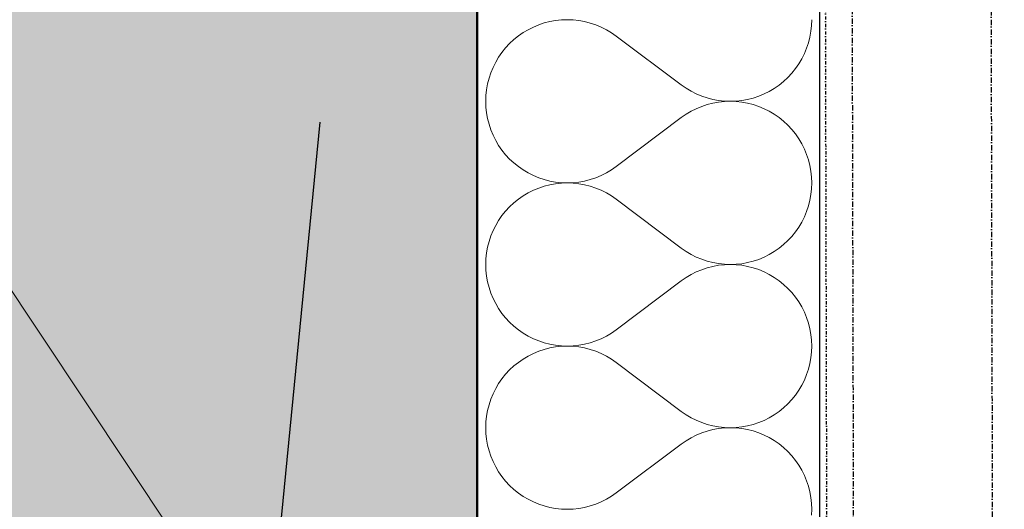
# Model space of a CAD drawing. Header units: millimetres. Extents: x -24674 to 2959, y -2716 to 20653.
# Tile 118 of 161: x -536 to -76, y 6629 to 6857. Entities that reach past the tile are written whole.
import ezdxf

# ---------------------------------------------------------------- set-up
doc = ezdxf.new("R2010")
doc.units = ezdxf.units.MM
doc.header["$MEASUREMENT"] = 0
for name, pattern in [('Wipeout_Contour', [1000, 0, -1000]), ('Čerchovaná M', [4.5, 2.5, -0.85, 0.3, -0.85]), ('Čerchovaná S', [3.5, 1.5, -0.85, 0.3, -0.85])]:
    doc.linetypes.add(name, pattern=pattern)
for name, color, linetype in [('9._POHLED ZÁPADNÍ_1_Nové_Konstrukce - krov', 7, 'Continuous'), ('9._POHLED ZÁPADNÍ_1_Nové_Konstrukce - nosné', 7, 'Continuous'), ('9._POHLED ZÁPADNÍ_1_Nové_Kóty - SP', 7, 'Continuous'), ('9._POHLED ZÁPADNÍ_1_Nové_Výplně - Povrchové', 7, 'Continuous'), ('9._POHLED ZÁPADNÍ_1_Nové_Výplně – Řezové', 7, 'Continuous'), ('9._POHLED ZÁPADNÍ_1_TZB - kanalizace', 7, 'Continuous'), ('9._POHLED ZÁPADNÍ_1_VÝTAH VAR 1', 7, 'Continuous')]:
    doc.layers.add(name, color=color, linetype=linetype)

# ---------------------------------------------------------------- blocks, each defined once
blk = doc.blocks.new('*X22', base_point=(-27719.5, -6043.99))
at = {"layer": '9._POHLED ZÁPADNÍ_1_Nové_Výplně – Řezové', "color": 21, "linetype": 'Continuous', "lineweight": 20, "true_color": 0xffaaaa}
for p, q in [((-256.93, 6849.52), (-226.46, 6826.67)), ((-256.93, 6788.57), (-226.46, 6811.43)), ((-256.93, 6773.33), (-226.46, 6750.48)), ((-256.93, 6712.38), (-226.46, 6735.24)), ((-256.93, 6697.14), (-226.46, 6674.29)), ((-256.93, 6636.19), (-226.46, 6659.05))]:
    blk.add_line(p, q, dxfattribs=at)
for centre, start, end in [((-279.79, 6819.05), 53.1301, 306.8699), ((-203.6, 6857.14), 233.1301, 0), ((-203.6, 6780.95), 0, 126.8699), ((-279.79, 6742.86), 53.1301, 306.8699), ((-203.6, 6780.95), 233.1301, 0), ((-203.6, 6704.76), 0, 126.8699), ((-279.79, 6666.67), 53.1301, 306.8699), ((-203.6, 6704.76), 233.1301, 0), ((-203.6, 6628.57), 0, 126.8699), ((-203.6, 6628.57), 233.1301, 0)]:
    blk.add_arc(centre, 38.1, start, end, dxfattribs=at)
blk = doc.blocks.new('*X23', base_point=(-27719.5, -6043.99))
at = {"layer": '9._POHLED ZÁPADNÍ_1_Nové_Výplně – Řezové', "color": 21, "linetype": 'Continuous', "lineweight": 20, "true_color": 0xffaaaa}
for p, q in [((-285.19, 6856.76), (-287.87, 6856.28)), ((-282.48, 6857.05), (-285.19, 6856.76)), ((-279.76, 6857.14), (-282.48, 6857.05)), ((-277.05, 6857.04), (-279.76, 6857.14)), ((-274.34, 6856.75), (-277.05, 6857.04)), ((-271.66, 6856.27), (-274.34, 6856.75)), ((-165.6, 6854.42), (-165.5, 6857.14)), ((-298.03, 6852.49), (-300.37, 6851.1)), ((-295.6, 6853.71), (-298.03, 6852.49)), ((-293.08, 6854.75), (-295.6, 6853.71)), ((-290.5, 6855.61), (-293.08, 6854.75)), ((-287.87, 6856.28), (-290.5, 6855.61)), ((-269.03, 6855.59), (-271.66, 6856.27)), ((-266.45, 6854.73), (-269.03, 6855.59)), ((-263.93, 6853.69), (-266.45, 6854.73)), ((-261.5, 6852.47), (-263.93, 6853.69)), ((-259.16, 6851.08), (-261.5, 6852.47)), ((-165.89, 6851.72), (-165.6, 6854.42)), ((-304.73, 6847.85), (-306.72, 6845.99)), ((-302.61, 6849.55), (-304.73, 6847.85)), ((-300.37, 6851.1), (-302.61, 6849.55)), ((-256.93, 6849.52), (-259.16, 6851.08)), ((-256.93, 6849.52), (-226.46, 6826.67)), ((-167.05, 6846.41), (-166.37, 6849.04)), ((-166.37, 6849.04), (-165.89, 6851.72)), ((-308.57, 6844), (-310.28, 6841.89)), ((-306.72, 6845.99), (-308.57, 6844)), ((-168.95, 6841.31), (-167.91, 6843.82)), ((-167.91, 6843.82), (-167.05, 6846.41)), ((-311.83, 6839.65), (-313.22, 6837.31)), ((-310.28, 6841.89), (-311.83, 6839.65)), ((-171.56, 6836.54), (-170.17, 6838.88)), ((-170.17, 6838.88), (-168.95, 6841.31)), ((-314.44, 6834.88), (-315.48, 6832.37)), ((-313.22, 6837.31), (-314.44, 6834.88)), ((-174.81, 6832.19), (-173.11, 6834.31)), ((-173.11, 6834.31), (-171.56, 6836.54)), ((-316.34, 6829.78), (-317.01, 6827.15)), ((-315.48, 6832.37), (-316.34, 6829.78)), ((-178.66, 6828.34), (-176.67, 6830.2)), ((-176.67, 6830.2), (-174.81, 6832.19)), ((-317.5, 6824.47), (-317.79, 6821.77)), ((-317.01, 6827.15), (-317.5, 6824.47)), ((-226.46, 6826.67), (-224.22, 6825.11)), ((-224.22, 6825.11), (-221.88, 6823.72)), ((-185.36, 6823.7), (-183.02, 6825.09)), ((-183.02, 6825.09), (-180.78, 6826.64)), ((-180.78, 6826.64), (-178.66, 6828.34)), ((-317.79, 6821.77), (-317.88, 6819.05)), ((-221.88, 6823.72), (-219.45, 6822.5)), ((-219.45, 6822.5), (-216.94, 6821.46)), ((-216.94, 6821.46), (-214.36, 6820.6)), ((-214.36, 6820.6), (-211.72, 6819.92)), ((-211.72, 6819.92), (-209.05, 6819.44)), ((-198.2, 6819.43), (-195.52, 6819.91)), ((-195.52, 6819.91), (-192.88, 6820.59)), ((-192.88, 6820.59), (-190.3, 6821.44)), ((-190.3, 6821.44), (-187.79, 6822.48)), ((-187.79, 6822.48), (-185.36, 6823.7)), ((-317.88, 6819.05), (-317.79, 6816.33)), ((-317.79, 6816.33), (-317.5, 6813.62)), ((-219.45, 6815.59), (-221.88, 6814.37)), ((-216.94, 6816.64), (-219.45, 6815.59)), ((-214.36, 6817.5), (-216.94, 6816.64)), ((-211.72, 6818.17), (-214.36, 6817.5)), ((-209.05, 6818.66), (-211.72, 6818.17)), ((-209.05, 6819.44), (-206.34, 6819.15)), ((-206.34, 6818.95), (-209.05, 6818.66)), ((-206.34, 6819.15), (-203.62, 6819.05)), ((-203.62, 6819.05), (-206.34, 6818.95)), ((-203.62, 6819.05), (-200.9, 6819.14)), ((-200.9, 6818.95), (-203.62, 6819.05)), ((-200.9, 6819.14), (-198.2, 6819.43)), ((-198.2, 6818.66), (-200.9, 6818.95)), ((-195.52, 6818.18), (-198.2, 6818.66)), ((-192.88, 6817.51), (-195.52, 6818.18)), ((-190.3, 6816.65), (-192.88, 6817.51)), ((-187.79, 6815.61), (-190.3, 6816.65)), ((-185.36, 6814.4), (-187.79, 6815.61)), ((-317.5, 6813.62), (-317.01, 6810.95)), ((-317.01, 6810.95), (-316.34, 6808.31)), ((-256.93, 6788.57), (-226.46, 6811.43)), ((-224.22, 6812.98), (-226.46, 6811.43)), ((-221.88, 6814.37), (-224.22, 6812.98)), ((-183.02, 6813.01), (-185.36, 6814.4)), ((-180.78, 6811.46), (-183.02, 6813.01)), ((-178.66, 6809.75), (-180.78, 6811.46)), ((-316.34, 6808.31), (-315.48, 6805.73)), ((-176.67, 6807.9), (-178.66, 6809.75)), ((-174.81, 6805.91), (-176.67, 6807.9)), ((-315.48, 6805.73), (-314.44, 6803.22)), ((-314.44, 6803.22), (-313.22, 6800.78)), ((-173.11, 6803.79), (-174.81, 6805.91)), ((-171.56, 6801.56), (-173.11, 6803.79)), ((-170.17, 6799.22), (-171.56, 6801.56)), ((-313.22, 6800.78), (-311.83, 6798.44)), ((-311.83, 6798.44), (-310.28, 6796.21)), ((-168.95, 6796.78), (-170.17, 6799.22)), ((-310.28, 6796.21), (-308.57, 6794.09)), ((-308.57, 6794.09), (-306.72, 6792.1)), ((-167.91, 6794.27), (-168.95, 6796.78)), ((-167.05, 6791.69), (-167.91, 6794.27)), ((-306.72, 6792.1), (-304.73, 6790.25)), ((-304.73, 6790.25), (-302.61, 6788.54)), ((-302.61, 6788.54), (-300.37, 6786.99)), ((-259.16, 6787.02), (-256.93, 6788.57)), ((-166.37, 6789.05), (-167.05, 6791.69)), ((-165.89, 6786.38), (-166.37, 6789.05)), ((-300.37, 6786.99), (-298.03, 6785.6)), ((-298.03, 6785.6), (-295.6, 6784.39)), ((-295.6, 6784.39), (-293.08, 6783.35)), ((-293.08, 6783.35), (-290.5, 6782.49)), ((-269.03, 6782.5), (-266.45, 6783.36)), ((-266.45, 6783.36), (-263.93, 6784.41)), ((-263.93, 6784.41), (-261.5, 6785.63)), ((-261.5, 6785.63), (-259.16, 6787.02)), ((-165.6, 6783.67), (-165.89, 6786.38)), ((-165.5, 6780.95), (-165.6, 6783.67)), ((-293.08, 6778.56), (-295.6, 6777.52)), ((-290.5, 6779.41), (-293.08, 6778.56)), ((-290.5, 6782.49), (-287.87, 6781.82)), ((-287.87, 6780.09), (-290.5, 6779.41)), ((-287.87, 6781.82), (-285.19, 6781.34)), ((-285.19, 6780.57), (-287.87, 6780.09)), ((-285.19, 6781.34), (-282.48, 6781.05)), ((-282.48, 6780.86), (-285.19, 6780.57)), ((-282.48, 6781.05), (-279.76, 6780.95)), ((-279.76, 6780.95), (-282.48, 6780.86)), ((-279.76, 6780.95), (-277.05, 6781.05)), ((-277.05, 6780.85), (-279.76, 6780.95)), ((-277.05, 6781.05), (-274.34, 6781.34)), ((-274.34, 6780.56), (-277.05, 6780.85)), ((-274.34, 6781.34), (-271.66, 6781.83)), ((-271.66, 6780.08), (-274.34, 6780.56)), ((-271.66, 6781.83), (-269.03, 6782.5)), ((-269.03, 6779.4), (-271.66, 6780.08)), ((-266.45, 6778.54), (-269.03, 6779.4)), ((-263.93, 6777.5), (-266.45, 6778.54)), ((-165.6, 6778.23), (-165.5, 6780.95)), ((-300.37, 6774.91), (-302.61, 6773.36)), ((-298.03, 6776.3), (-300.37, 6774.91)), ((-295.6, 6777.52), (-298.03, 6776.3)), ((-261.5, 6776.28), (-263.93, 6777.5)), ((-259.16, 6774.89), (-261.5, 6776.28)), ((-256.93, 6773.33), (-259.16, 6774.89)), ((-166.37, 6772.85), (-165.89, 6775.53)), ((-165.89, 6775.53), (-165.6, 6778.23)), ((-306.72, 6769.8), (-308.57, 6767.81)), ((-304.73, 6771.66), (-306.72, 6769.8)), ((-302.61, 6773.36), (-304.73, 6771.66)), ((-256.93, 6773.33), (-226.46, 6750.48)), ((-167.91, 6767.63), (-167.05, 6770.22)), ((-167.05, 6770.22), (-166.37, 6772.85)), ((-310.28, 6765.69), (-311.83, 6763.46)), ((-308.57, 6767.81), (-310.28, 6765.69)), ((-170.17, 6762.69), (-168.95, 6765.12)), ((-168.95, 6765.12), (-167.91, 6767.63)), ((-313.22, 6761.12), (-314.44, 6758.69)), ((-311.83, 6763.46), (-313.22, 6761.12)), ((-173.11, 6758.11), (-171.56, 6760.35)), ((-171.56, 6760.35), (-170.17, 6762.69)), ((-315.48, 6756.18), (-316.34, 6753.59)), ((-314.44, 6758.69), (-315.48, 6756.18)), ((-176.67, 6754.01), (-174.81, 6756)), ((-174.81, 6756), (-173.11, 6758.11)), ((-317.01, 6750.96), (-317.5, 6748.28)), ((-316.34, 6753.59), (-317.01, 6750.96)), ((-180.78, 6750.45), (-178.66, 6752.15)), ((-178.66, 6752.15), (-176.67, 6754.01)), ((-317.5, 6748.28), (-317.79, 6745.58)), ((-226.46, 6750.48), (-224.22, 6748.92)), ((-224.22, 6748.92), (-221.88, 6747.53)), ((-221.88, 6747.53), (-219.45, 6746.31)), ((-219.45, 6746.31), (-216.94, 6745.27)), ((-190.3, 6745.25), (-187.79, 6746.29)), ((-187.79, 6746.29), (-185.36, 6747.51)), ((-185.36, 6747.51), (-183.02, 6748.9)), ((-183.02, 6748.9), (-180.78, 6750.45)), ((-317.79, 6745.58), (-317.88, 6742.86)), ((-317.88, 6742.86), (-317.79, 6740.14)), ((-216.94, 6745.27), (-214.36, 6744.41)), ((-214.36, 6744.41), (-211.72, 6743.73)), ((-211.72, 6741.98), (-214.36, 6741.31)), ((-211.72, 6743.73), (-209.05, 6743.25)), ((-209.05, 6742.47), (-211.72, 6741.98)), ((-209.05, 6743.25), (-206.34, 6742.96)), ((-206.34, 6742.76), (-209.05, 6742.47)), ((-206.34, 6742.96), (-203.62, 6742.86)), ((-203.62, 6742.86), (-206.34, 6742.76)), ((-203.62, 6742.86), (-200.9, 6742.95)), ((-200.9, 6742.76), (-203.62, 6742.86)), ((-200.9, 6742.95), (-198.2, 6743.24)), ((-198.2, 6742.47), (-200.9, 6742.76)), ((-198.2, 6743.24), (-195.52, 6743.72)), ((-195.52, 6741.99), (-198.2, 6742.47)), ((-195.52, 6743.72), (-192.88, 6744.39)), ((-192.88, 6741.32), (-195.52, 6741.99)), ((-192.88, 6744.39), (-190.3, 6745.25)), ((-317.79, 6740.14), (-317.5, 6737.43)), ((-317.5, 6737.43), (-317.01, 6734.76)), ((-221.88, 6738.18), (-224.22, 6736.79)), ((-219.45, 6739.4), (-221.88, 6738.18)), ((-216.94, 6740.44), (-219.45, 6739.4)), ((-214.36, 6741.31), (-216.94, 6740.44)), ((-190.3, 6740.46), (-192.88, 6741.32)), ((-187.79, 6739.42), (-190.3, 6740.46)), ((-185.36, 6738.21), (-187.79, 6739.42)), ((-183.02, 6736.82), (-185.36, 6738.21)), ((-317.01, 6734.76), (-316.34, 6732.12)), ((-256.93, 6712.38), (-226.46, 6735.24)), ((-224.22, 6736.79), (-226.46, 6735.24)), ((-180.78, 6735.27), (-183.02, 6736.82)), ((-178.66, 6733.56), (-180.78, 6735.27)), ((-176.67, 6731.71), (-178.66, 6733.56)), ((-316.34, 6732.12), (-315.48, 6729.54)), ((-315.48, 6729.54), (-314.44, 6727.03)), ((-174.81, 6729.72), (-176.67, 6731.71)), ((-173.11, 6727.6), (-174.81, 6729.72)), ((-314.44, 6727.03), (-313.22, 6724.59)), ((-313.22, 6724.59), (-311.83, 6722.25)), ((-171.56, 6725.37), (-173.11, 6727.6)), ((-170.17, 6723.03), (-171.56, 6725.37)), ((-311.83, 6722.25), (-310.28, 6720.02)), ((-310.28, 6720.02), (-308.57, 6717.9)), ((-168.95, 6720.59), (-170.17, 6723.03)), ((-167.91, 6718.08), (-168.95, 6720.59)), ((-308.57, 6717.9), (-306.72, 6715.91)), ((-306.72, 6715.91), (-304.73, 6714.06)), ((-304.73, 6714.06), (-302.61, 6712.35)), ((-167.05, 6715.5), (-167.91, 6718.08)), ((-166.37, 6712.86), (-167.05, 6715.5)), ((-302.61, 6712.35), (-300.37, 6710.8)), ((-300.37, 6710.8), (-298.03, 6709.41)), ((-298.03, 6709.41), (-295.6, 6708.2)), ((-263.93, 6708.22), (-261.5, 6709.44)), ((-261.5, 6709.44), (-259.16, 6710.83)), ((-259.16, 6710.83), (-256.93, 6712.38)), ((-165.89, 6710.19), (-166.37, 6712.86)), ((-165.6, 6707.48), (-165.89, 6710.19)), ((-295.6, 6708.2), (-293.08, 6707.16)), ((-293.08, 6707.16), (-290.5, 6706.3)), ((-290.5, 6706.3), (-287.87, 6705.63)), ((-287.87, 6705.63), (-285.19, 6705.15)), ((-285.19, 6705.15), (-282.48, 6704.86)), ((-282.48, 6704.86), (-279.76, 6704.76)), ((-279.76, 6704.76), (-277.05, 6704.86)), ((-277.05, 6704.86), (-274.34, 6705.15)), ((-274.34, 6705.15), (-271.66, 6705.64)), ((-271.66, 6705.64), (-269.03, 6706.31)), ((-269.03, 6706.31), (-266.45, 6707.17)), ((-266.45, 6707.17), (-263.93, 6708.22)), ((-165.5, 6704.76), (-165.6, 6707.48)), ((-295.6, 6701.33), (-298.03, 6700.11)), ((-293.08, 6702.37), (-295.6, 6701.33)), ((-290.5, 6703.22), (-293.08, 6702.37)), ((-287.87, 6703.9), (-290.5, 6703.22)), ((-285.19, 6704.38), (-287.87, 6703.9)), ((-282.48, 6704.67), (-285.19, 6704.38)), ((-279.76, 6704.76), (-282.48, 6704.67)), ((-277.05, 6704.66), (-279.76, 6704.76)), ((-274.34, 6704.37), (-277.05, 6704.66)), ((-271.66, 6703.89), (-274.34, 6704.37)), ((-269.03, 6703.21), (-271.66, 6703.89)), ((-266.45, 6702.35), (-269.03, 6703.21)), ((-263.93, 6701.31), (-266.45, 6702.35)), ((-261.5, 6700.09), (-263.93, 6701.31)), ((-165.89, 6699.34), (-165.6, 6702.04)), ((-165.6, 6702.04), (-165.5, 6704.76)), ((-302.61, 6697.17), (-304.73, 6695.47)), ((-300.37, 6698.72), (-302.61, 6697.17)), ((-298.03, 6700.11), (-300.37, 6698.72)), ((-259.16, 6698.7), (-261.5, 6700.09)), ((-256.93, 6697.14), (-259.16, 6698.7)), ((-256.93, 6697.14), (-226.46, 6674.29)), ((-167.05, 6694.02), (-166.37, 6696.66)), ((-166.37, 6696.66), (-165.89, 6699.34)), ((-308.57, 6691.62), (-310.28, 6689.5)), ((-306.72, 6693.61), (-308.57, 6691.62)), ((-304.73, 6695.47), (-306.72, 6693.61)), ((-168.95, 6688.93), (-167.91, 6691.44)), ((-167.91, 6691.44), (-167.05, 6694.02)), ((-311.83, 6687.27), (-313.22, 6684.93)), ((-310.28, 6689.5), (-311.83, 6687.27)), ((-171.56, 6684.16), (-170.17, 6686.5)), ((-170.17, 6686.5), (-168.95, 6688.93)), ((-314.44, 6682.5), (-315.48, 6679.98)), ((-313.22, 6684.93), (-314.44, 6682.5)), ((-174.81, 6679.81), (-173.11, 6681.92)), ((-173.11, 6681.92), (-171.56, 6684.16)), ((-316.34, 6677.4), (-317.01, 6674.77)), ((-315.48, 6679.98), (-316.34, 6677.4)), ((-178.66, 6675.96), (-176.67, 6677.82)), ((-176.67, 6677.82), (-174.81, 6679.81)), ((-317.01, 6674.77), (-317.5, 6672.09)), ((-226.46, 6674.29), (-224.22, 6672.73)), ((-224.22, 6672.73), (-221.88, 6671.34)), ((-185.36, 6671.32), (-183.02, 6672.71)), ((-183.02, 6672.71), (-180.78, 6674.26)), ((-180.78, 6674.26), (-178.66, 6675.96)), ((-317.79, 6669.39), (-317.88, 6666.67)), ((-317.5, 6672.09), (-317.79, 6669.39)), ((-221.88, 6671.34), (-219.45, 6670.12)), ((-219.45, 6670.12), (-216.94, 6669.08)), ((-216.94, 6669.08), (-214.36, 6668.22)), ((-214.36, 6668.22), (-211.72, 6667.54)), ((-195.52, 6667.53), (-192.88, 6668.2)), ((-192.88, 6668.2), (-190.3, 6669.06)), ((-190.3, 6669.06), (-187.79, 6670.1)), ((-187.79, 6670.1), (-185.36, 6671.32)), ((-317.88, 6666.67), (-317.79, 6663.95)), ((-317.79, 6663.95), (-317.5, 6661.24)), ((-216.94, 6664.25), (-219.45, 6663.21)), ((-214.36, 6665.12), (-216.94, 6664.25)), ((-211.72, 6665.79), (-214.36, 6665.12)), ((-211.72, 6667.54), (-209.05, 6667.06)), ((-209.05, 6666.28), (-211.72, 6665.79)), ((-209.05, 6667.06), (-206.34, 6666.77)), ((-206.34, 6666.57), (-209.05, 6666.28)), ((-206.34, 6666.77), (-203.62, 6666.67)), ((-203.62, 6666.67), (-206.34, 6666.57)), ((-203.62, 6666.67), (-200.9, 6666.76)), ((-200.9, 6666.57), (-203.62, 6666.67)), ((-200.9, 6666.76), (-198.2, 6667.05)), ((-198.2, 6666.28), (-200.9, 6666.57)), ((-198.2, 6667.05), (-195.52, 6667.53)), ((-195.52, 6665.8), (-198.2, 6666.28)), ((-192.88, 6665.13), (-195.52, 6665.8)), ((-190.3, 6664.27), (-192.88, 6665.13)), ((-187.79, 6663.23), (-190.3, 6664.27)), ((-317.5, 6661.24), (-317.01, 6658.57)), ((-256.93, 6636.19), (-226.46, 6659.05)), ((-224.22, 6660.6), (-226.46, 6659.05)), ((-221.88, 6661.99), (-224.22, 6660.6)), ((-219.45, 6663.21), (-221.88, 6661.99)), ((-185.36, 6662.01), (-187.79, 6663.23)), ((-183.02, 6660.63), (-185.36, 6662.01)), ((-180.78, 6659.08), (-183.02, 6660.63)), ((-178.66, 6657.37), (-180.78, 6659.08)), ((-317.01, 6658.57), (-316.34, 6655.93)), ((-316.34, 6655.93), (-315.48, 6653.35)), ((-176.67, 6655.52), (-178.66, 6657.37)), ((-174.81, 6653.53), (-176.67, 6655.52)), ((-315.48, 6653.35), (-314.44, 6650.84)), ((-314.44, 6650.84), (-313.22, 6648.4)), ((-173.11, 6651.41), (-174.81, 6653.53)), ((-171.56, 6649.17), (-173.11, 6651.41)), ((-313.22, 6648.4), (-311.83, 6646.06)), ((-311.83, 6646.06), (-310.28, 6643.83)), ((-170.17, 6646.84), (-171.56, 6649.17)), ((-168.95, 6644.4), (-170.17, 6646.84)), ((-310.28, 6643.83), (-308.57, 6641.71)), ((-308.57, 6641.71), (-306.72, 6639.72)), ((-167.91, 6641.89), (-168.95, 6644.4)), ((-167.05, 6639.31), (-167.91, 6641.89)), ((-306.72, 6639.72), (-304.73, 6637.87)), ((-304.73, 6637.87), (-302.61, 6636.16)), ((-302.61, 6636.16), (-300.37, 6634.61)), ((-259.16, 6634.64), (-256.93, 6636.19)), ((-166.37, 6636.67), (-167.05, 6639.31)), ((-165.89, 6634), (-166.37, 6636.67)), ((-300.37, 6634.61), (-298.03, 6633.22)), ((-298.03, 6633.22), (-295.6, 6632.01)), ((-295.6, 6632.01), (-293.08, 6630.97)), ((-266.45, 6630.98), (-263.93, 6632.03)), ((-263.93, 6632.03), (-261.5, 6633.25)), ((-261.5, 6633.25), (-259.16, 6634.64)), ((-165.6, 6631.29), (-165.89, 6634)), ((-165.5, 6628.57), (-165.6, 6631.29)), ((-293.08, 6630.97), (-290.5, 6630.11)), ((-290.5, 6630.11), (-287.87, 6629.44)), ((-287.87, 6629.44), (-285.19, 6628.96)), ((-285.19, 6628.96), (-282.48, 6628.67)), ((-282.48, 6628.67), (-279.76, 6628.57)), ((-279.76, 6628.57), (-277.05, 6628.67)), ((-277.05, 6628.67), (-274.34, 6628.96)), ((-274.34, 6628.96), (-271.66, 6629.45)), ((-271.66, 6629.45), (-269.03, 6630.12)), ((-269.03, 6630.12), (-266.45, 6630.98)), ((-165.6, 6625.85), (-165.5, 6628.57))]:
    blk.add_line(p, q, dxfattribs=at)

msp = doc.modelspace()

# ---------------------------------------------------------------- linework, layer by layer
at = {"layer": '9._POHLED ZÁPADNÍ_1_Nové_Konstrukce - krov', "color": 1, "linetype": 'Čerchovaná M', "lineweight": 25}
for p, q in [((-82.8, 7329.61), (-75.51, 4256.99)), ((-147.24, 7114.22), (-140.46, 4256.84))]:
    msp.add_line(p, q, dxfattribs=at)
at = {"layer": '9._POHLED ZÁPADNÍ_1_Nové_Kóty - SP', "color": 1, "linetype": 'Continuous', "lineweight": 25}
msp.add_line((-442.89, 6324.22), (-395.21, 6809.38), dxfattribs=at)

# ---------------------------------------------------------------- wipeouts: each hides what was drawn before it
at = {"color": 254, "linetype": 'Wipeout_Contour', "lineweight": 0, "ltscale": 36793.983046}
msp.add_wipeout([(-161.69, 351.47), (-161.69, 17956.84), (-321.69, 17969.56), (-321.69, 351.48)], dxfattribs=at).dxf.layer = '9._POHLED ZÁPADNÍ_1_Nové_Výplně - Povrchové'

# ---------------------------------------------------------------- next in the draw order: hatches: boundary and pattern name
at = {"layer": '9._POHLED ZÁPADNÍ_1_Nové_Výplně – Řezové', "linetype": 'Continuous', "lineweight": 0, "true_color": 0xf2b2b2}
msp.add_hatch(color=9, dxfattribs=at).paths.add_polyline_path([(-702.1, 7596.33), (-702.01, 4499.13), (-322.01, 4499.14), (-322.1, 7556.65)])

# ---------------------------------------------------------------- next in the draw order: linework, layer by layer
at = {"layer": '9._POHLED ZÁPADNÍ_1_Nové_Konstrukce - nosné', "color": 1, "linetype": 'Continuous', "lineweight": 25, "flags": 128}
for points in [[(-161.69, 351.47), (-161.69, 18117.35)], [(-161.69, 351.47), (-161.69, 18117.35)], [(-321.69, 17969.56), (-321.69, 351.48)], [(-321.69, 17969.56), (-321.69, 351.48)], [(-322.01, 4499.14), (-322.1, 7556.65)]]:
    msp.add_lwpolyline(points, dxfattribs=at)

# ---------------------------------------------------------------- next in the draw order: wipeouts: each hides what was drawn before it
at = {"color": 254, "linetype": 'Wipeout_Contour', "lineweight": 0, "ltscale": 44942.732142}
msp.add_wipeout([(-321.69, 17969.56), (-321.69, 4499.14), (-161.69, 4499.14), (-161.69, 17956.84)], dxfattribs=at).dxf.layer = '9._POHLED ZÁPADNÍ_1_Nové_Výplně – Řezové'

# ---------------------------------------------------------------- next in the draw order: block references
at = {"layer": '9._POHLED ZÁPADNÍ_1_VÝTAH VAR 1', "color": 9, "linetype": 'Continuous', "lineweight": 13}
msp.add_blockref('*X22', (-27719.5, -6043.99), dxfattribs=at)

# ---------------------------------------------------------------- next in the draw order: wipeouts: each hides what was drawn before it
at = {"color": 254, "linetype": 'Wipeout_Contour', "lineweight": 0, "ltscale": 25427.667381}
msp.add_wipeout([(-321.69, 4497.65), (-161.69, 4497.65), (-161.69, 8205.02), (-321.69, 8205.02)], dxfattribs=at).dxf.layer = '9._POHLED ZÁPADNÍ_1_Nové_Výplně – Řezové'

# ---------------------------------------------------------------- next in the draw order: linework, layer by layer
at = {"layer": '9._POHLED ZÁPADNÍ_1_Nové_Konstrukce - krov', "color": 1, "linetype": 'Čerchovaná S', "lineweight": 25}
msp.add_line((-161.61, 7898.21), (-152.96, 4256.81), dxfattribs=at)
at = {"layer": '9._POHLED ZÁPADNÍ_1_Nové_Konstrukce - nosné', "color": 1, "linetype": 'Continuous', "lineweight": 25, "flags": 128}
for points in [[(-321.69, 8205.02), (-321.69, 4497.65)], [(-161.69, 4497.65), (-161.69, 8205.02)]]:
    msp.add_lwpolyline(points, dxfattribs=at)
at = {"layer": '9._POHLED ZÁPADNÍ_1_TZB - kanalizace', "color": 21, "linetype": 'Continuous', "lineweight": 13, "true_color": 0xff9955}
msp.add_line((-872.84, 7230.16), (-240.57, 6282.6), dxfattribs=at)

# ---------------------------------------------------------------- next in the draw order: block references
at = {"layer": '9._POHLED ZÁPADNÍ_1_VÝTAH VAR 1', "color": 9, "linetype": 'Continuous', "lineweight": 13}
msp.add_blockref('*X23', (-27719.5, -6043.99), dxfattribs=at)

doc.saveas('drawing.dxf')
